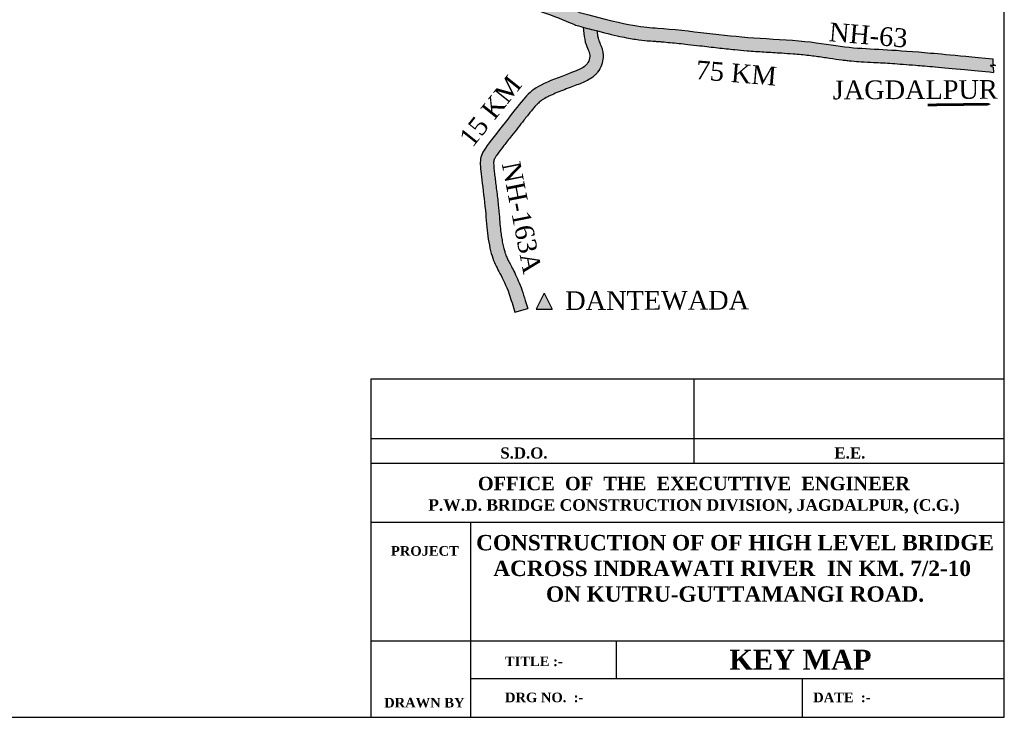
# Model space of a CAD drawing. Header units: metres. Extents: x 2171 to 3332, y 1383 to 2157.
# Tile 48 of 81: x 2964 to 3332, y 1383 to 1644. Entities that reach past the tile are written whole.
import ezdxf

# ---------------------------------------------------------------- set-up
doc = ezdxf.new("R2010")
doc.units = ezdxf.units.M
doc.header["$MEASUREMENT"] = 0
doc.layers.add('GROUND_LVL', color=114, linetype='Continuous')
doc.layers.add('TEX', color=6, linetype='Continuous')
doc.styles.get("Standard").update_dxf_attribs({"font": 'times.ttf'})

msp = doc.modelspace()

# ---------------------------------------------------------------- hatches: boundary and pattern name
h = msp.add_hatch(color=2)
h.dxf.hatch_style = 1
edge = h.paths.add_edge_path()
edge.add_spline(control_points=[(2429.68, 1382.69), (2429.76, 1383.61), (2429.83, 1384.63), (2429.88, 1387.23), (2429.82, 1388.88), (2429.39, 1391.37), (2429.22, 1392.14), (2428.87, 1393.31), (2428.74, 1393.7), (2428.44, 1394.48), (2428.28, 1394.86), (2427.56, 1396.41), (2426.92, 1397.47), (2425.43, 1399.63), (2424.56, 1400.68), (2423.08, 1402.36), (2422.46, 1403.03), (2421.3, 1404.28), (2420.77, 1404.85), (2419.62, 1406.1), (2419.02, 1406.78), (2417.69, 1408.25), (2416.96, 1409.06), (2415.82, 1410.31), (2415.42, 1410.74), (2414.61, 1411.61), (2414.19, 1412.06), (2412.9, 1413.41), (2412, 1414.33), (2410.02, 1416.4), (2408.92, 1417.56), (2407.21, 1419.43), (2406.63, 1420.07), (2405.45, 1421.41), (2404.85, 1422.11), (2403.49, 1423.72), (2402.74, 1424.65), (2401.32, 1426.49), (2400.67, 1427.39), (2399.52, 1429.1), (2399.03, 1429.89), (2398.5, 1430.91), (2398.35, 1431.21), (2398.13, 1431.73), (2398.05, 1431.94), (2397.92, 1432.39), (2397.89, 1432.57), (2397.86, 1432.92), (2397.86, 1433.08), (2397.91, 1433.55), (2397.97, 1433.84), (2398.18, 1434.63), (2398.33, 1435.11), (2398.68, 1436.11), (2398.85, 1436.6), (2399.25, 1437.69), (2399.46, 1438.29), (2400.02, 1439.84), (2400.38, 1440.84), (2401.48, 1443.99), (2402.28, 1446.33), (2403.56, 1450.13), (2404, 1451.45), (2404.89, 1454.16), (2405.35, 1455.56), (2406.51, 1459.16), (2407.21, 1461.38), (2409.11, 1467.16), (2410.33, 1470.71), (2412.08, 1475.13), (2412.57, 1476.29), (2413.55, 1478.47), (2414.05, 1479.51), (2415.2, 1481.76), (2415.86, 1482.95), (2417.48, 1485.73), (2418.45, 1487.26), (2419.92, 1489.51), (2420.41, 1490.25), (2421.38, 1491.73), (2421.87, 1492.47), (2422.95, 1494.14), (2423.53, 1495.06), (2425.21, 1497.77), (2426.23, 1499.53), (2427.57, 1502.12), (2428, 1502.99), (2428.56, 1504.29), (2428.74, 1504.73), (2429.06, 1505.59), (2429.21, 1506.02), (2429.66, 1507.46), (2429.87, 1508.43), (2430.15, 1510.25), (2430.22, 1511.1), (2430.27, 1512.65), (2430.27, 1513.35), (2430.26, 1514.65), (2430.26, 1515.24), (2430.3, 1516.33), (2430.33, 1516.82), (2430.46, 1517.89), (2430.57, 1518.47), (2430.91, 1519.71), (2431.14, 1520.36), (2431.8, 1521.78), (2432.24, 1522.54), (2433.11, 1523.81), (2433.44, 1524.25), (2434.67, 1525.77), (2435.77, 1526.95), (2438.27, 1529.47), (2439.68, 1530.81), (2442.3, 1533.25), (2443.47, 1534.33), (2445.85, 1536.54), (2447.06, 1537.67), (2449.43, 1539.95), (2450.59, 1541.09), (2452.94, 1543.46), (2454.12, 1544.68), (2456.89, 1547.58), (2458.45, 1549.27), (2461.53, 1552.64), (2463.06, 1554.33), (2467.4, 1559.17), (2470.23, 1562.35), (2474.33, 1567.07), (2475.67, 1568.64), (2478.3, 1571.74), (2479.57, 1573.27), (2482.19, 1576.49), (2483.53, 1578.17), (2486.2, 1581.59), (2487.52, 1583.34), (2489.49, 1586.01), (2490.15, 1586.9), (2491.45, 1588.71), (2492.11, 1589.63), (2493.7, 1591.9), (2494.63, 1593.23), (2497.04, 1596.62), (2498.5, 1598.62), (2500.62, 1601.24), (2501.29, 1602.03), (2502.28, 1603.11), (2502.61, 1603.46), (2503.26, 1604.12), (2503.58, 1604.43), (2504.33, 1605.12), (2504.76, 1605.49), (2505.85, 1606.38), (2506.52, 1606.87), (2508.55, 1608.25), (2509.96, 1609.05), (2512.15, 1610.17), (2512.9, 1610.52), (2514.41, 1611.23), (2515.18, 1611.59), (2517.07, 1612.46), (2518.16, 1612.97), (2520.84, 1614.22), (2522.41, 1614.96), (2525.5, 1616.43), (2527.03, 1617.16), (2530.07, 1618.62), (2531.64, 1619.38), (2534.72, 1621.02), (2536.24, 1621.9), (2538.29, 1623.37), (2538.9, 1623.83), (2539.77, 1624.59), (2540.05, 1624.85), (2540.61, 1625.4), (2540.88, 1625.68), (2541.91, 1626.82), (2542.56, 1627.71), (2543.67, 1629.48), (2544.13, 1630.37), (2544.96, 1632.1), (2545.32, 1632.95), (2545.84, 1634.19), (2546.01, 1634.6), (2546.35, 1635.42), (2546.52, 1635.83), (2546.94, 1636.81), (2547.21, 1637.4), (2547.77, 1638.65), (2548.08, 1639.31), (2548.8, 1640.83), (2549.21, 1641.68), (2550.02, 1643.32), (2550.41, 1644.11), (2550.95, 1645.16), (2551.12, 1645.49), (2551.44, 1646.11), (2551.58, 1646.38), (2551.9, 1646.97), (2552.06, 1647.24), (2552.31, 1647.64), (2552.41, 1647.77), (2552.56, 1647.96), (2552.62, 1648.02), (2552.81, 1648.2), (2552.95, 1648.31), (2553.32, 1648.57), (2553.53, 1648.7), (2554.07, 1649.02), (2554.4, 1649.21), (2555.47, 1649.79), (2556.32, 1650.22), (2558.14, 1651.13), (2559.11, 1651.6), (2561.03, 1652.56), (2561.98, 1653.04), (2563.45, 1653.83), (2563.99, 1654.14), (2565.31, 1654.93), (2566.06, 1655.42), (2567.5, 1656.5), (2568.18, 1657.08), (2569.5, 1658.32), (2570.13, 1658.99), (2571.63, 1660.69), (2572.5, 1661.78), (2574.27, 1664.05), (2575.17, 1665.25), (2576.63, 1667.15), (2577.17, 1667.86), (2578.26, 1669.25), (2578.79, 1669.92), (2580.08, 1671.47), (2580.83, 1672.33), (2582.16, 1673.73), (2582.75, 1674.3), (2583.94, 1675.34), (2584.54, 1675.81), (2585.9, 1676.76), (2586.73, 1677.26), (2588.34, 1678.12), (2589.1, 1678.48), (2590.63, 1679.19), (2591.41, 1679.53), (2592.6, 1680.05), (2593.01, 1680.22), (2593.82, 1680.57), (2594.23, 1680.75), (2595.23, 1681.19), (2595.83, 1681.45), (2597.48, 1682.24), (2598.56, 1682.82), (2600.35, 1683.99), (2601.04, 1684.5), (2602.39, 1685.67), (2603.05, 1686.33), (2603.97, 1687.42), (2604.27, 1687.81), (2604.84, 1688.61), (2605.11, 1689.04), (2605.59, 1689.85), (2605.8, 1690.23), (2606.27, 1691.16), (2606.53, 1691.72), (2607.32, 1693.58), (2607.8, 1694.89), (2608.73, 1697.51), (2609.18, 1698.81), (2610.11, 1701.19), (2610.58, 1702.27), (2611.38, 1703.87), (2611.67, 1704.41), (2612.35, 1705.56), (2612.75, 1706.18), (2614.4, 1708.51), (2615.86, 1710.13), (2618.4, 1712.27), (2619.34, 1712.95), (2620.82, 1713.86), (2621.32, 1714.14), (2622.36, 1714.67), (2622.89, 1714.91), (2625.3, 1715.89), (2627.4, 1716.44), (2631.76, 1717.06), (2634.02, 1717.13), (2637.61, 1716.9), (2638.99, 1716.73), (2640.93, 1716.34), (2641.57, 1716.19), (2643.99, 1715.55), (2645.73, 1714.92), (2649.25, 1713.51), (2651.04, 1712.72), (2654.05, 1711.47), (2655.21, 1711), (2657.64, 1710.14), (2658.86, 1709.75), (2661.34, 1709.05), (2662.6, 1708.74), (2665.42, 1708.12), (2666.99, 1707.83), (2670.02, 1707.32), (2671.48, 1707.11), (2674.45, 1706.7), (2675.96, 1706.5), (2680.01, 1705.99), (2682.57, 1705.65), (2687.02, 1704.95), (2688.92, 1704.61), (2691.68, 1704), (2692.59, 1703.79), (2694.36, 1703.32), (2695.22, 1703.07), (2697.43, 1702.36), (2698.76, 1701.87), (2702.59, 1700.33), (2705.11, 1699.14), (2709.13, 1697.09), (2710.51, 1696.36), (2713.38, 1694.83), (2714.87, 1694.02), (2719.84, 1691.33), (2723.46, 1689.37), (2728.7, 1686.79), (2730.32, 1686.02), (2733.54, 1684.61), (2735.14, 1683.97), (2738.02, 1682.93), (2739.32, 1682.51), (2743.49, 1681.34), (2746.26, 1680.8), (2750.58, 1680.28), (2752.14, 1680.15), (2755.27, 1679.99), (2756.84, 1679.95), (2760.56, 1679.92), (2762.71, 1679.95), (2766.75, 1679.99), (2768.64, 1680.01), (2771.49, 1680), (2772.44, 1679.98), (2774.34, 1679.94), (2775.29, 1679.9), (2777.38, 1679.79), (2778.54, 1679.72), (2781.78, 1679.45), (2783.89, 1679.24), (2788.39, 1678.72), (2790.78, 1678.41), (2794.55, 1677.92), (2795.83, 1677.75), (2798.47, 1677.42), (2799.82, 1677.24), (2804.28, 1676.69), (2807.47, 1676.3), (2815.6, 1675.32), (2820.49, 1674.73), (2828.65, 1673.66), (2831.98, 1673.17), (2834.8, 1672.7)], knot_values=[18.553409, 18.553409, 18.553409, 18.553409, 18.825504, 18.825504, 19.205998, 19.205998, 19.371862, 19.371862, 19.454794, 19.454794, 19.537726, 19.537726, 19.801328, 19.801328, 20.117699, 20.117699, 20.353155, 20.353155, 20.588611, 20.588611, 20.869275, 20.869275, 21.198601, 21.198601, 21.363265, 21.363265, 21.527928, 21.527928, 21.856358, 21.856358, 22.228606, 22.228606, 22.41473, 22.41473, 22.600854, 22.600854, 22.83869, 22.83869, 23.076526, 23.076526, 23.314362, 23.314362, 23.433292, 23.433292, 23.552221, 23.552221, 23.729754, 23.729754, 23.907286, 23.907286, 24.084819, 24.084819, 24.262351, 24.262351, 24.39744, 24.39744, 24.532529, 24.532529, 24.729846, 24.729846, 25.113484, 25.113484, 25.305303, 25.305303, 25.497122, 25.497122, 25.789137, 25.789137, 26.264088, 26.264088, 26.44301, 26.44301, 26.621933, 26.621933, 26.847633, 26.847633, 27.166719, 27.166719, 27.326262, 27.326262, 27.485805, 27.485805, 27.685874, 27.685874, 28.079322, 28.079322, 28.28479, 28.28479, 28.387524, 28.387524, 28.490258, 28.490258, 28.73152, 28.73152, 28.972782, 28.972782, 29.214043, 29.214043, 29.455305, 29.455305, 29.658934, 29.658934, 29.902841, 29.902841, 30.146748, 30.146748, 30.390655, 30.390655, 30.513154, 30.513154, 30.786492, 30.786492, 31.059829, 31.059829, 31.266196, 31.266196, 31.472563, 31.472563, 31.677384, 31.677384, 31.894995, 31.894995, 32.191595, 32.191595, 32.488195, 32.488195, 33.038132, 33.038132, 33.313101, 33.313101, 33.588069, 33.588069, 33.895183, 33.895183, 34.212736, 34.212736, 34.371512, 34.371512, 34.530289, 34.530289, 34.761918, 34.761918, 35.131015, 35.131015, 35.304076, 35.304076, 35.390606, 35.390606, 35.477137, 35.477137, 35.592402, 35.592402, 35.766971, 35.766971, 36.117808, 36.117808, 36.293226, 36.293226, 36.468645, 36.468645, 36.720087, 36.720087, 37.092521, 37.092521, 37.464955, 37.464955, 37.837389, 37.837389, 38.209822, 38.209822, 38.369982, 38.369982, 38.450062, 38.450062, 38.530141, 38.530141, 38.771279, 38.771279, 39.012416, 39.012416, 39.253554, 39.253554, 39.374123, 39.374123, 39.494691, 39.494691, 39.660568, 39.660568, 39.84362, 39.84362, 40.083734, 40.083734, 40.329975, 40.329975, 40.453096, 40.453096, 40.576216, 40.576216, 40.761113, 40.761113, 40.946011, 40.946011, 41.130908, 41.130908, 41.315805, 41.315805, 41.461185, 41.461185, 41.606566, 41.606566, 41.887628, 41.887628, 42.16869, 42.16869, 42.449753, 42.449753, 42.630262, 42.630262, 42.898318, 42.898318, 43.166373, 43.166373, 43.434429, 43.434429, 43.801481, 43.801481, 44.168534, 44.168534, 44.3926, 44.3926, 44.616666, 44.616666, 44.943528, 44.943528, 45.203059, 45.203059, 45.462589, 45.462589, 45.778476, 45.778476, 46.029002, 46.029002, 46.266056, 46.266056, 46.384583, 46.384583, 46.50311, 46.50311, 46.664986, 46.664986, 46.940616, 46.940616, 47.115401, 47.115401, 47.290186, 47.290186, 47.377579, 47.377579, 47.464971, 47.464971, 47.540877, 47.540877, 47.650078, 47.650078, 47.908332, 47.908332, 48.166585, 48.166585, 48.393138, 48.393138, 48.514288, 48.514288, 48.654373, 48.654373, 49.056946, 49.056946, 49.271503, 49.271503, 49.378782, 49.378782, 49.486061, 49.486061, 49.853092, 49.853092, 50.220124, 50.220124, 50.457874, 50.457874, 50.576749, 50.576749, 50.912214, 50.912214, 51.247679, 51.247679, 51.451135, 51.451135, 51.65459, 51.65459, 51.863189, 51.863189, 52.118816, 52.118816, 52.350507, 52.350507, 52.582199, 52.582199, 52.964006, 52.964006, 53.255506, 53.255506, 53.401255, 53.401255, 53.547005, 53.547005, 53.776985, 53.776985, 54.203092, 54.203092, 54.416145, 54.416145, 54.629198, 54.629198, 55.104521, 55.104521, 55.319996, 55.319996, 55.53547, 55.53547, 55.720543, 55.720543, 56.136425, 56.136425, 56.373399, 56.373399, 56.610373, 56.610373, 56.927468, 56.927468, 57.203429, 57.203429, 57.341409, 57.341409, 57.47939, 57.47939, 57.645241, 57.645241, 57.934372, 57.934372, 58.237664, 58.237664, 58.389309, 58.389309, 58.540955, 58.540955, 58.880472, 58.880472, 59.413361, 59.413361, 59.903484, 59.903484, 59.903484, 59.903484], degree=3, periodic=0)
edge.add_line((2834.8, 1672.7), (2837.54, 1676.15))
edge.add_line((2837.54, 1676.15), (2837.78, 1677.26))
edge.add_spline(control_points=[(2837.78, 1677.26), (2834.69, 1677.81), (2824.43, 1679.38), (2798.22, 1682.35), (2775.74, 1685.63), (2754.87, 1684.36), (2737.95, 1686.89), (2714.08, 1700.32), (2696.54, 1709.16), (2674.88, 1711.53), (2657.97, 1714.22), (2642.47, 1723.06), (2619.55, 1721.8), (2605.33, 1706.95), (2602.11, 1689.84), (2592.31, 1685.26), (2581.72, 1680.99), (2574.29, 1672.62), (2566.7, 1662.04), (2561.8, 1658.25), (2549.47, 1652.72), (2547.57, 1649.72), (2541.41, 1637.24), (2538.4, 1628.23), (2526.33, 1622.34), (2514, 1616.49), (2499.93, 1610.18), (2487.75, 1591.7), (2475.71, 1576.1), (2460.78, 1559.18), (2450.96, 1548.44), (2445.84, 1543.44)], knot_values=[18.425311, 18.425311, 18.425311, 18.425311, 19, 20, 21, 22, 23, 24, 25, 26, 27, 28, 29, 30, 31, 32, 33, 34, 35, 36, 37, 38, 39, 40, 41, 42, 43, 44, 45, 46, 46.921401, 46.921401, 46.921401, 46.921401], degree=3, periodic=0)
edge.add_spline(control_points=[(2445.84, 1543.44), (2445.4, 1543.01), (2444.44, 1542.09), (2443.47, 1541.16), (2442.93, 1540.66)], knot_values=[46.921401, 46.921401, 46.921401, 46.921401, 47, 47.093076, 47.093076, 47.093076, 47.093076], degree=3, periodic=0)
edge.add_spline(control_points=[(2442.93, 1540.66), (2437.76, 1535.8), (2426.5, 1526), (2424.81, 1515.29), (2425.92, 1508.65), (2418.31, 1495.79), (2408.2, 1481.41), (2400.6, 1456.73), (2393.96, 1437.46), (2391.27, 1430.99), (2402.18, 1417.09), (2411.21, 1408.13), (2417.05, 1401.34), (2425.29, 1392.96), (2424.93, 1385.61), (2424.66, 1382.69)], knot_values=[47.093076, 47.093076, 47.093076, 47.093076, 48, 49, 50, 51, 52, 53, 54, 55, 56, 57, 58, 59, 59.949498, 59.949498, 59.949498, 59.949498], degree=3, periodic=0)
edge.add_line((2424.66, 1382.69), (2429.68, 1382.69))
edge = h.paths.add_edge_path()
edge.add_spline(control_points=[(3173.4, 1646.29), (3143.08, 1659.17), (3077.24, 1670), (3040.24, 1672.37), (2966.39, 1691.84), (2960.73, 1691.21), (2958.69, 1685.88), (2954.6, 1686.5), (2953.34, 1694.04), (2944.86, 1693.73), (2926.4, 1690.6), (2909.11, 1686.68), (2887.74, 1681.81), (2885.39, 1672.54), (2881.62, 1662.81), (2881.62, 1658.1), (2875.64, 1656.22), (2864.64, 1661.71), (2851.45, 1673.33), (2847.19, 1675.22), (2842.9, 1676.23), (2842.53, 1676.31)], knot_values=[0, 0, 0, 0, 1, 2, 3, 4, 5, 6, 7, 8, 9, 10, 11, 12, 13, 14, 15, 16, 17, 18, 18.090204, 18.090204, 18.090204, 18.090204], degree=3, periodic=0)
edge.add_line((2842.53, 1676.31), (2842.28, 1675.14))
edge.add_line((2842.28, 1675.14), (2843.37, 1670.96))
edge.add_spline(control_points=[(2843.37, 1670.96), (2843.37, 1670.96), (2843.37, 1670.96), (2844.11, 1670.76), (2844.71, 1670.57), (2845.78, 1670.17), (2846.25, 1669.96), (2847.22, 1669.46), (2847.72, 1669.17), (2848.62, 1668.57), (2848.95, 1668.34), (2849.69, 1667.8), (2850.08, 1667.51), (2851.36, 1666.52), (2852.32, 1665.74), (2854.66, 1663.85), (2856.08, 1662.7), (2858.29, 1660.96), (2859.05, 1660.37), (2860.59, 1659.22), (2861.37, 1658.66), (2863.57, 1657.15), (2864.97, 1656.28), (2867.97, 1654.62), (2869.56, 1653.88), (2871.64, 1653.13), (2872.16, 1652.96), (2873.2, 1652.68), (2873.72, 1652.56), (2875.28, 1652.27), (2876.29, 1652.19), (2878.27, 1652.25), (2879.23, 1652.39), (2881.09, 1652.94), (2881.98, 1653.34), (2883.13, 1654.12), (2883.46, 1654.37), (2884.07, 1654.93), (2884.35, 1655.23), (2884.98, 1656), (2885.28, 1656.48), (2885.76, 1657.4), (2885.94, 1657.84), (2886.29, 1658.84), (2886.41, 1659.36), (2886.62, 1660.3), (2886.71, 1660.72), (2886.85, 1661.41), (2886.91, 1661.69), (2887.04, 1662.24), (2887.11, 1662.51), (2887.39, 1663.49), (2887.65, 1664.29), (2888.23, 1666.03), (2888.57, 1666.97), (2889.08, 1668.46), (2889.25, 1668.96), (2889.51, 1669.73), (2889.6, 1669.99), (2889.77, 1670.51), (2889.86, 1670.77), (2890.15, 1671.67), (2890.33, 1672.25), (2890.68, 1673.27), (2890.84, 1673.7), (2891.19, 1674.45), (2891.36, 1674.77), (2891.74, 1675.33), (2891.95, 1675.59), (2892.41, 1676.03), (2892.63, 1676.22), (2893.18, 1676.61), (2893.5, 1676.81), (2894.24, 1677.21), (2894.63, 1677.39), (2896.08, 1678.02), (2897.33, 1678.48), (2900.12, 1679.34), (2901.65, 1679.76), (2904.46, 1680.47), (2905.71, 1680.76), (2908.22, 1681.34), (2909.49, 1681.63), (2911.8, 1682.16), (2912.86, 1682.4), (2916.99, 1683.33), (2919.93, 1683.98), (2924.32, 1684.91), (2925.78, 1685.21), (2928.72, 1685.79), (2930.2, 1686.07), (2933.38, 1686.66), (2935.08, 1686.96), (2938.41, 1687.51), (2940.03, 1687.77), (2942.26, 1688.09), (2942.97, 1688.19), (2944.31, 1688.36), (2944.93, 1688.43), (2946.39, 1688.59), (2947.16, 1688.65), (2948.39, 1688.68), (2948.85, 1688.66), (2949.12, 1688.62)], knot_values=[7.376426, 7.376426, 7.376426, 7.376426, 7.377242, 7.377242, 7.620113, 7.620113, 7.862984, 7.862984, 8.105855, 8.105855, 8.238421, 8.238421, 8.370987, 8.370987, 8.637357, 8.637357, 8.979912, 8.979912, 9.157133, 9.157133, 9.334354, 9.334354, 9.662992, 9.662992, 10.055447, 10.055447, 10.186242, 10.186242, 10.317037, 10.317037, 10.577849, 10.577849, 10.83866, 10.83866, 11.099472, 11.099472, 11.207488, 11.207488, 11.315505, 11.315505, 11.467333, 11.467333, 11.619162, 11.619162, 11.836198, 11.836198, 12.053235, 12.053235, 12.202041, 12.202041, 12.350848, 12.350848, 12.66292, 12.66292, 12.974993, 12.974993, 13.13103, 13.13103, 13.209048, 13.209048, 13.287066, 13.287066, 13.48037, 13.48037, 13.673673, 13.673673, 13.866977, 13.866977, 14.060281, 14.060281, 14.19476, 14.19476, 14.329239, 14.329239, 14.43885, 14.43885, 14.694476, 14.694476, 14.950103, 14.950103, 15.144237, 15.144237, 15.338371, 15.338371, 15.508329, 15.508329, 16.008933, 16.008933, 16.259235, 16.259235, 16.509537, 16.509537, 16.802821, 16.802821, 17.109249, 17.109249, 17.262463, 17.262463, 17.415677, 17.415677, 17.658141, 17.658141, 17.900604, 17.900604, 17.900604, 17.900604], degree=3, periodic=0)
edge.add_spline(control_points=[(2949.12, 1688.62), (2949.15, 1688.56), (2949.19, 1688.49), (2949.32, 1688.21), (2949.43, 1687.94), (2949.69, 1687.31), (2949.84, 1686.94), (2950.15, 1686.25), (2950.28, 1685.97), (2950.53, 1685.5), (2950.62, 1685.34), (2950.83, 1685.01), (2950.94, 1684.83), (2951.21, 1684.45), (2951.38, 1684.24), (2951.99, 1683.52), (2952.5, 1683.06), (2953.66, 1682.26), (2954.31, 1681.94), (2955.71, 1681.51), (2956.45, 1681.4), (2957.92, 1681.43), (2958.65, 1681.56), (2959.74, 1681.93), (2960.14, 1682.11), (2960.69, 1682.42), (2960.87, 1682.54), (2961.22, 1682.77), (2961.39, 1682.9), (2961.73, 1683.18), (2961.91, 1683.33), (2962.33, 1683.74), (2962.54, 1683.98), (2963.09, 1684.63), (2963.35, 1684.99), (2963.78, 1685.62), (2963.95, 1685.87), (2964.09, 1686.07)], knot_values=[4.400825, 4.400825, 4.400825, 4.400825, 4.465936, 4.465936, 4.643144, 4.643144, 4.820353, 4.820353, 4.9314, 4.9314, 4.986923, 4.986923, 5.042447, 5.042447, 5.113345, 5.113345, 5.289435, 5.289435, 5.465525, 5.465525, 5.641616, 5.641616, 5.817706, 5.817706, 5.924788, 5.924788, 5.978329, 5.978329, 6.03187, 6.03187, 6.097682, 6.097682, 6.207903, 6.207903, 6.411172, 6.411172, 6.614441, 6.614441, 6.614441, 6.614441], degree=3, periodic=0)
edge.add_spline(control_points=[(2964.09, 1686.07), (2964.37, 1686.06), (2964.73, 1686.02), (2965.93, 1685.87), (2966.9, 1685.72), (2969.37, 1685.25), (2970.89, 1684.93), (2973.62, 1684.32), (2974.61, 1684.1), (2976.75, 1683.59), (2977.91, 1683.32), (2981, 1682.57), (2983.03, 1682.07), (2987.82, 1680.88), (2990.65, 1680.18), (3001.97, 1677.37), (3011.38, 1675.06), (3025.03, 1671.98), (3029.57, 1671.01), (3035.92, 1669.77), (3037.96, 1669.4), (3045.25, 1668.12), (3050.18, 1667.4), (3060.14, 1666.08), (3065.17, 1665.49), (3075.36, 1664.24), (3080.37, 1663.62), (3088.44, 1662.52), (3090.98, 1662.16), (3096.61, 1661.34), (3099.72, 1660.86), (3113.16, 1658.64), (3124.46, 1656.45), (3143.9, 1651.45), (3151.86, 1649.08), (3163.67, 1644.85), (3167.59, 1643.33), (3171.45, 1641.69)], knot_values=[0, 0, 0, 0, 0.105505, 0.105505, 0.273775, 0.273775, 0.444509, 0.444509, 0.529876, 0.529876, 0.615243, 0.615243, 0.743453, 0.743453, 0.898803, 0.898803, 1.338349, 1.338349, 1.565815, 1.565815, 1.679548, 1.679548, 1.983473, 1.983473, 2.287398, 2.287398, 2.541431, 2.541431, 2.650152, 2.650152, 2.773073, 2.773073, 3.162015, 3.162015, 3.423221, 3.423221, 3.553825, 3.553825, 3.553825, 3.553825], degree=3, periodic=0)
edge.add_spline(control_points=[(3171.75, 1641.56), (3171.86, 1641.53), (3171.96, 1641.5), (3172.07, 1641.48)], knot_values=[-0.005301, -0.005301, -0.005301, -0.005301, 0, 0, 0, 0], degree=3, periodic=0)
edge.add_spline(control_points=[(3172.07, 1641.48), (3172.99, 1641.22), (3173.87, 1640.98), (3174.73, 1640.74)], knot_values=[0, 0, 0, 0, 0.046159, 0.046159, 0.046159, 0.046159], degree=3, periodic=0)
edge.add_spline(control_points=[(3174.73, 1640.74), (3176.11, 1640.37), (3177.42, 1640.02), (3179.08, 1639.58), (3179.49, 1639.48), (3179.9, 1639.37)], knot_values=[0.046159, 0.046159, 0.046159, 0.046159, 0.121042, 0.121042, 0.147111, 0.147111, 0.147111, 0.147111], degree=3, periodic=0)
edge.add_spline(control_points=[(3179.9, 1639.37), (3183.3, 1638.49), (3186.1, 1637.83), (3190.8, 1636.82), (3192.72, 1636.47), (3196.06, 1635.96), (3197.48, 1635.81), (3199.7, 1635.61), (3200.57, 1635.55), (3201.89, 1635.46), (3202.35, 1635.43), (3203.29, 1635.36), (3203.78, 1635.32), (3205.27, 1635.2), (3206.3, 1635.1), (3209.47, 1634.8), (3211.69, 1634.56), (3215.43, 1634.15), (3216.94, 1633.98), (3219.57, 1633.68), (3220.7, 1633.54), (3222.91, 1633.29), (3224, 1633.16), (3227.22, 1632.8), (3229.34, 1632.57), (3232.98, 1632.21), (3234.49, 1632.07), (3237.07, 1631.86), (3238.12, 1631.78), (3240.25, 1631.64), (3241.33, 1631.57), (3244.61, 1631.36), (3246.82, 1631.24), (3250.44, 1631.01), (3251.88, 1630.91), (3254.3, 1630.73), (3255.3, 1630.64), (3257.26, 1630.46), (3258.21, 1630.36), (3260.07, 1630.14), (3260.97, 1630.03), (3263.6, 1629.67), (3265.28, 1629.41), (3268.45, 1628.93), (3269.95, 1628.71), (3272.08, 1628.44), (3272.7, 1628.37), (3273.93, 1628.23), (3274.53, 1628.17), (3276.34, 1628.01), (3277.52, 1627.92), (3280.25, 1627.75), (3281.79, 1627.67), (3285.61, 1627.47), (3287.86, 1627.35), (3292.9, 1627.02), (3295.7, 1626.81), (3300.15, 1626.45), (3301.25, 1626.36), (3303.64, 1626.16), (3304.94, 1626.05), (3309.31, 1625.66), (3312.86, 1625.33), (3320.52, 1624.59), (3324.04, 1624.25), (3328.15, 1623.85)], knot_values=[0.147111, 0.147111, 0.147111, 0.147111, 0.363125, 0.363125, 0.574889, 0.574889, 0.786653, 0.786653, 0.944725, 0.944725, 1.032796, 1.032796, 1.120867, 1.120867, 1.297009, 1.297009, 1.649292, 1.649292, 1.888166, 1.888166, 2.073063, 2.073063, 2.257961, 2.257961, 2.627755, 2.627755, 2.882474, 2.882474, 3.050466, 3.050466, 3.218458, 3.218458, 3.554442, 3.554442, 3.780772, 3.780772, 3.948739, 3.948739, 4.12139, 4.12139, 4.294042, 4.294042, 4.639344, 4.639344, 4.96429, 4.96429, 5.098676, 5.098676, 5.233062, 5.233062, 5.501834, 5.501834, 5.864663, 5.864663, 6.413373, 6.413373, 6.962083, 6.962083, 7.131224, 7.131224, 7.300365, 7.300365, 7.638648, 7.638648, 7.86167, 7.86167, 7.86167, 7.86167], degree=3, periodic=0)
edge.add_line((3328.15, 1623.85), (3328.06, 1625.84))
edge.add_line((3328.06, 1625.84), (3326.92, 1626.36))
edge.add_line((3326.92, 1626.36), (3328.88, 1626.36))
edge.add_line((3328.88, 1626.36), (3327.95, 1626.89))
edge.add_line((3327.95, 1626.89), (3327.95, 1628.89))
edge.add_spline(control_points=[(3327.95, 1628.89), (3312.55, 1630.41), (3297.51, 1631.75), (3285.16, 1632.55), (3272.84, 1633.05), (3258.82, 1635.75), (3237.72, 1636.6), (3221.85, 1638.45), (3202.01, 1640.73), (3194.06, 1640.81), (3179.41, 1644.66)], knot_values=[0.110862, 0.110862, 0.110862, 0.110862, 0.960088, 1.960088, 2.960088, 3.960088, 4.960088, 5.960088, 6.960088, 7.849226, 7.849226, 7.849226, 7.849226], degree=3, periodic=0)
edge.add_spline(control_points=[(3179.41, 1644.66), (3177.84, 1645.08), (3176.14, 1645.54), (3174.3, 1646.05)], knot_values=[0.015242, 0.015242, 0.015242, 0.015242, 0.110862, 0.110862, 0.110862, 0.110862], degree=3, periodic=0)
edge.add_spline(control_points=[(3174.3, 1646.05), (3174, 1646.13), (3173.71, 1646.21), (3173.4, 1646.29)], knot_values=[0, 0, 0, 0, 0.015242, 0.015242, 0.015242, 0.015242], degree=3, periodic=0)
h = msp.add_hatch(color=2)
h.dxf.hatch_style = 1
edge = h.paths.add_edge_path()
edge.add_spline(control_points=[(3174.73, 1640.74), (3174.89, 1639.05), (3175.55, 1633.65), (3177.8, 1631.14), (3176.65, 1626.03), (3170.38, 1623.73), (3157.69, 1618.95), (3153.24, 1615), (3147.12, 1606.99), (3137.56, 1595.13), (3135.91, 1591.34), (3136.74, 1584.59), (3138.39, 1571.74), (3138.88, 1562.52), (3140.86, 1553.62), (3143.51, 1549.09), (3146.65, 1542.81), (3148.52, 1536.55), (3149.24, 1534.18)], knot_values=[32.590951, 32.590951, 32.590951, 32.590951, 33, 34, 35, 36, 37, 38, 39, 40, 41, 42, 43, 44, 45, 46, 47, 47.600724, 47.600724, 47.600724, 47.600724], degree=3, periodic=0)
edge.add_line((3149.24, 1534.18), (3154.03, 1535.61))
edge.add_spline(control_points=[(3154.03, 1535.61), (3153.73, 1536.6), (3153.43, 1537.59), (3152.71, 1539.91), (3152.3, 1541.22), (3151.42, 1543.73), (3150.97, 1544.87), (3150.07, 1546.99), (3149.62, 1547.96), (3148.76, 1549.72), (3148.34, 1550.5), (3147.59, 1551.91), (3147.26, 1552.52), (3146.67, 1553.65), (3146.42, 1554.16), (3145.96, 1555.23), (3145.75, 1555.79), (3145.38, 1556.95), (3145.23, 1557.48), (3144.93, 1558.66), (3144.78, 1559.31), (3144.49, 1560.72), (3144.35, 1561.48), (3144.1, 1563.03), (3144, 1563.81), (3143.79, 1565.67), (3143.69, 1566.77), (3143.49, 1569.17), (3143.39, 1570.47), (3143.19, 1572.61), (3143.12, 1573.36), (3142.84, 1576.01), (3142.61, 1577.96), (3142.15, 1581.69), (3141.93, 1583.46), (3141.64, 1585.78), (3141.55, 1586.53), (3141.36, 1588.27), (3141.3, 1589.12), (3141.29, 1590.03), (3141.29, 1590.27), (3141.33, 1590.66), (3141.34, 1590.77), (3141.38, 1590.95), (3141.4, 1591.03), (3141.5, 1591.27), (3141.57, 1591.43), (3141.84, 1591.92), (3142.03, 1592.23), (3142.55, 1593.01), (3142.88, 1593.48), (3143.81, 1594.75), (3144.44, 1595.58), (3146.01, 1597.61), (3146.98, 1598.84), (3148.78, 1601.11), (3149.6, 1602.15), (3151.16, 1604.12), (3151.89, 1605.05), (3153.52, 1607.13), (3154.37, 1608.21), (3155.52, 1609.62), (3155.89, 1610.06), (3156.57, 1610.86), (3156.89, 1611.22), (3157.48, 1611.86), (3157.75, 1612.13), (3158.47, 1612.81), (3158.91, 1613.17), (3160.01, 1613.91), (3160.67, 1614.31), (3162.06, 1614.99), (3162.6, 1615.24), (3163.93, 1615.84), (3164.76, 1616.19), (3166.55, 1616.91), (3167.51, 1617.29), (3169.4, 1618.01), (3170.32, 1618.35), (3172.02, 1618.99), (3172.82, 1619.29), (3174.35, 1619.89), (3175.08, 1620.2), (3176.53, 1620.91), (3177.26, 1621.31), (3178.23, 1622.01), (3178.49, 1622.2), (3178.99, 1622.63), (3179.24, 1622.86), (3179.72, 1623.37), (3179.95, 1623.64), (3180.82, 1624.76), (3181.31, 1625.67), (3181.98, 1627.54), (3182.16, 1628.49), (3182.24, 1629.86), (3182.23, 1630.28), (3182.18, 1630.91), (3182.16, 1631.12), (3182.09, 1631.54), (3182.05, 1631.76), (3181.95, 1632.23), (3181.88, 1632.49), (3181.7, 1633.09), (3181.57, 1633.42), (3181.35, 1633.98), (3181.24, 1634.22), (3181.01, 1634.75), (3180.9, 1635.02), (3180.68, 1635.57), (3180.58, 1635.86), (3180.43, 1636.38), (3180.38, 1636.57), (3180.28, 1637), (3180.23, 1637.23), (3180.13, 1637.78), (3180.08, 1638.11), (3179.98, 1638.75), (3179.94, 1639.05), (3179.9, 1639.37)], knot_values=[32.756327, 32.756327, 32.756327, 32.756327, 33.008286, 33.008286, 33.350674, 33.350674, 33.693062, 33.693062, 34.044203, 34.044203, 34.395345, 34.395345, 34.746487, 34.746487, 35.097629, 35.097629, 35.448771, 35.448771, 35.69277, 35.69277, 35.955071, 35.955071, 36.239287, 36.239287, 36.523502, 36.523502, 36.892537, 36.892537, 37.275315, 37.275315, 37.472265, 37.472265, 37.955191, 37.955191, 38.438117, 38.438117, 38.711477, 38.711477, 39.150096, 39.150096, 39.362134, 39.362134, 39.574171, 39.574171, 39.786209, 39.786209, 39.998246, 39.998246, 40.210283, 40.210283, 40.422321, 40.422321, 40.701097, 40.701097, 41.05352, 41.05352, 41.348263, 41.348263, 41.643005, 41.643005, 42.054537, 42.054537, 42.260304, 42.260304, 42.46607, 42.46607, 42.671836, 42.671836, 43.032849, 43.032849, 43.393862, 43.393862, 43.581406, 43.581406, 43.827977, 43.827977, 44.099486, 44.099486, 44.370996, 44.370996, 44.642506, 44.642506, 44.914015, 44.914015, 45.185525, 45.185525, 45.282219, 45.282219, 45.378913, 45.378913, 45.481582, 45.481582, 45.791733, 45.791733, 46.101883, 46.101883, 46.240409, 46.240409, 46.309673, 46.309673, 46.378936, 46.378936, 46.469623, 46.469623, 46.613258, 46.613258, 46.756893, 46.756893, 46.970413, 46.970413, 47.183934, 47.183934, 47.290694, 47.290694, 47.397454, 47.397454, 47.511833, 47.511833, 47.60345, 47.60345, 47.60345, 47.60345], degree=3, periodic=0)
edge.add_spline(control_points=[(3179.9, 1639.37), (3179.49, 1639.48), (3179.08, 1639.58), (3177.42, 1640.02), (3176.11, 1640.37), (3174.73, 1640.74)], knot_values=[0.046159, 0.046159, 0.046159, 0.046159, 0.072229, 0.072229, 0.147111, 0.147111, 0.147111, 0.147111], degree=3, periodic=0)
h = msp.add_hatch(color=0)
h.dxf.hatch_style = 1
h.paths.add_polyline_path([(3163.19, 1535.27), (3160.19, 1541.27), (3157.19, 1535.27)])

# ---------------------------------------------------------------- linework, layer by layer
at = {"color": 0}
for p, q in [((3332.22, 1382.69), (3332.22, 2157.34)), ((3160.19, 1541.27), (3157.19, 1535.27)), ((3160.19, 1541.27), (3163.19, 1535.27)), ((3157.19, 1535.27), (3163.19, 1535.27)), ((2171.35, 1382.69), (3332.22, 1382.69))]:
    msp.add_line(p, q, dxfattribs=at)
at = {"color": 2}
for p, q in [((3327.95, 1628.89), (3327.95, 1626.89)), ((3328.88, 1626.36), (3326.92, 1626.36)), ((3326.92, 1626.36), (3328.06, 1625.84)), ((3327.95, 1626.89), (3328.88, 1626.36)), ((3328.06, 1625.84), (3328.15, 1623.85))]:
    msp.add_line(p, q, dxfattribs=at)
at = {"color": 3}
msp.add_line((3149.24, 1534.18), (3154.03, 1535.61), dxfattribs=at)
at = {"color": 0}
msp.add_lwpolyline([(3327.27, 1611.98, 0, 2, 0), (3324.77, 1611.93, 1, 1, 0), (3303.57, 1611.67, 1, 1, 0)], format="xyseb", dxfattribs=at)
at = {"color": 2}
for points, knots in [([(3173.4, 1646.29), (3143.08, 1659.17), (3077.24, 1670), (3040.24, 1672.37), (2966.39, 1691.84), (2960.73, 1691.21), (2958.69, 1685.88), (2954.6, 1686.5), (2953.34, 1694.04), (2944.86, 1693.73), (2926.4, 1690.6), (2909.11, 1686.68), (2887.74, 1681.81), (2885.39, 1672.54), (2881.62, 1662.81), (2881.62, 1658.1), (2875.64, 1656.22), (2864.64, 1661.71), (2851.45, 1673.33), (2845.34, 1676.04), (2828.76, 1678.89), (2798.22, 1682.35), (2775.74, 1685.63), (2754.87, 1684.36), (2737.95, 1686.89), (2714.08, 1700.32), (2696.54, 1709.16), (2674.88, 1711.53), (2657.97, 1714.22), (2642.47, 1723.06), (2619.55, 1721.8), (2605.33, 1706.95), (2602.11, 1689.84), (2592.31, 1685.26), (2581.72, 1680.99), (2574.29, 1672.62), (2566.7, 1662.04), (2561.8, 1658.25), (2549.47, 1652.72), (2547.57, 1649.72), (2541.41, 1637.24), (2538.4, 1628.23), (2526.33, 1622.34), (2514, 1616.49), (2499.93, 1610.18), (2487.75, 1591.7), (2475.71, 1576.1), (2460.38, 1558.72), (2445.05, 1541.98), (2426.55, 1526.34), (2424.81, 1515.29), (2425.92, 1508.65), (2418.31, 1495.79), (2408.2, 1481.41), (2400.6, 1456.73), (2393.96, 1437.46), (2391.27, 1430.99), (2402.18, 1417.09), (2411.21, 1408.13), (2417.05, 1401.34), (2425.29, 1392.96), (2424.93, 1385.61), (2424.66, 1382.69)], [0, 0, 0, 0, 1, 2, 3, 4, 5, 6, 7, 8, 9, 10, 11, 12, 13, 14, 15, 16, 17, 18, 19, 20, 21, 22, 23, 24, 25, 26, 27, 28, 29, 30, 31, 32, 33, 34, 35, 36, 37, 38, 39, 40, 41, 42, 43, 44, 45, 46, 47, 48, 49, 50, 51, 52, 53, 54, 55, 56, 57, 58, 59, 59.949498, 59.949498, 59.949498, 59.949498]), ([(3171.75, 1641.56), (3171.65, 1641.61), (3171.55, 1641.65), (3171.45, 1641.69), (3167.59, 1643.33), (3163.67, 1644.85), (3151.86, 1649.08), (3143.9, 1651.45), (3124.46, 1656.45), (3113.16, 1658.64), (3099.72, 1660.86), (3096.61, 1661.34), (3090.98, 1662.16), (3088.44, 1662.52), (3080.37, 1663.62), (3075.36, 1664.24), (3065.17, 1665.49), (3060.14, 1666.08), (3050.18, 1667.4), (3045.25, 1668.12), (3037.96, 1669.4), (3035.92, 1669.77), (3029.57, 1671.01), (3025.03, 1671.98), (3011.38, 1675.06), (3001.97, 1677.37), (2990.65, 1680.18), (2987.82, 1680.88), (2983.03, 1682.07), (2981, 1682.57), (2977.91, 1683.32), (2976.75, 1683.59), (2974.61, 1684.1), (2973.62, 1684.32), (2970.89, 1684.93), (2969.37, 1685.25), (2966.9, 1685.72), (2965.93, 1685.87), (2964.73, 1686.02), (2964.37, 1686.06), (2964.09, 1686.07)], [-0.003365, -0.003365, -0.003365, -0.003365, 0, 0, 0, 0.130603, 0.130603, 0.391809, 0.391809, 0.780751, 0.780751, 0.903673, 0.903673, 1.012393, 1.012393, 1.266426, 1.266426, 1.570352, 1.570352, 1.874277, 1.874277, 1.98801, 1.98801, 2.215475, 2.215475, 2.655022, 2.655022, 2.810372, 2.810372, 2.938582, 2.938582, 3.023949, 3.023949, 3.109316, 3.109316, 3.280049, 3.280049, 3.448319, 3.448319, 3.553825, 3.553825, 3.553825, 3.553825]), ([(3173.4, 1646.29), (3193.14, 1640.81), (3201.25, 1640.81), (3221.85, 1638.45), (3237.72, 1636.6), (3258.82, 1635.75), (3272.84, 1633.05), (3285.16, 1632.55), (3297.51, 1631.75), (3312.55, 1630.41), (3327.95, 1628.89)], [0, 0, 0, 0, 1, 2, 3, 4, 5, 6, 7, 7.849226, 7.849226, 7.849226, 7.849226]), ([(3174.73, 1640.74), (3174.89, 1639.05), (3175.55, 1633.65), (3177.8, 1631.14), (3176.65, 1626.03), (3170.38, 1623.73), (3157.69, 1618.95), (3153.24, 1615), (3147.12, 1606.99), (3137.56, 1595.13), (3135.91, 1591.34), (3136.74, 1584.59), (3138.39, 1571.74), (3138.88, 1562.52), (3140.86, 1553.62), (3143.51, 1549.09), (3146.65, 1542.81), (3148.52, 1536.55), (3149.24, 1534.18)], [32.590951, 32.590951, 32.590951, 32.590951, 33, 34, 35, 36, 37, 38, 39, 40, 41, 42, 43, 44, 45, 46, 47, 47.600724, 47.600724, 47.600724, 47.600724]), ([(3179.9, 1639.37), (3179.94, 1639.05), (3179.98, 1638.75), (3180.08, 1638.11), (3180.13, 1637.78), (3180.23, 1637.23), (3180.28, 1637), (3180.38, 1636.57), (3180.43, 1636.38), (3180.58, 1635.86), (3180.68, 1635.57), (3180.9, 1635.02), (3181.01, 1634.75), (3181.24, 1634.22), (3181.35, 1633.98), (3181.57, 1633.42), (3181.7, 1633.09), (3181.88, 1632.49), (3181.95, 1632.23), (3182.05, 1631.76), (3182.09, 1631.54), (3182.16, 1631.12), (3182.18, 1630.91), (3182.23, 1630.28), (3182.24, 1629.86), (3182.16, 1628.49), (3181.98, 1627.54), (3181.31, 1625.67), (3180.82, 1624.76), (3179.95, 1623.64), (3179.72, 1623.37), (3179.24, 1622.86), (3178.99, 1622.63), (3178.49, 1622.2), (3178.23, 1622.01), (3177.26, 1621.31), (3176.53, 1620.91), (3175.08, 1620.2), (3174.35, 1619.89), (3172.82, 1619.29), (3172.02, 1618.99), (3170.32, 1618.35), (3169.4, 1618.01), (3167.51, 1617.29), (3166.55, 1616.91), (3164.76, 1616.19), (3163.93, 1615.84), (3162.6, 1615.24), (3162.06, 1614.99), (3160.67, 1614.31), (3160.01, 1613.91), (3158.91, 1613.17), (3158.47, 1612.81), (3157.75, 1612.13), (3157.48, 1611.86), (3156.89, 1611.22), (3156.57, 1610.86), (3155.89, 1610.06), (3155.52, 1609.62), (3154.37, 1608.21), (3153.52, 1607.13), (3151.89, 1605.05), (3151.16, 1604.12), (3149.6, 1602.15), (3148.78, 1601.11), (3146.98, 1598.84), (3146.01, 1597.61), (3144.44, 1595.58), (3143.81, 1594.75), (3142.88, 1593.48), (3142.55, 1593.01), (3142.03, 1592.23), (3141.84, 1591.92), (3141.57, 1591.43), (3141.5, 1591.27), (3141.4, 1591.03), (3141.38, 1590.95), (3141.34, 1590.77), (3141.33, 1590.66), (3141.29, 1590.27), (3141.29, 1590.03), (3141.3, 1589.12), (3141.36, 1588.27), (3141.55, 1586.53), (3141.64, 1585.78), (3141.93, 1583.46), (3142.15, 1581.69), (3142.61, 1577.96), (3142.84, 1576.01), (3143.12, 1573.36), (3143.19, 1572.61), (3143.39, 1570.47), (3143.49, 1569.17), (3143.69, 1566.77), (3143.79, 1565.67), (3144, 1563.81), (3144.1, 1563.03), (3144.35, 1561.48), (3144.49, 1560.72), (3144.78, 1559.31), (3144.93, 1558.66), (3145.23, 1557.48), (3145.38, 1556.95), (3145.75, 1555.79), (3145.96, 1555.23), (3146.42, 1554.16), (3146.67, 1553.65), (3147.26, 1552.52), (3147.59, 1551.91), (3148.34, 1550.5), (3148.76, 1549.72), (3149.62, 1547.96), (3150.07, 1546.99), (3150.97, 1544.87), (3151.42, 1543.73), (3152.3, 1541.22), (3152.71, 1539.91), (3153.43, 1537.59), (3153.73, 1536.6), (3154.03, 1535.61)], [32.756327, 32.756327, 32.756327, 32.756327, 32.847945, 32.847945, 32.962323, 32.962323, 33.069083, 33.069083, 33.175843, 33.175843, 33.389364, 33.389364, 33.602884, 33.602884, 33.74652, 33.74652, 33.890155, 33.890155, 33.980842, 33.980842, 34.050105, 34.050105, 34.119368, 34.119368, 34.257894, 34.257894, 34.568045, 34.568045, 34.878195, 34.878195, 34.980864, 34.980864, 35.077558, 35.077558, 35.174252, 35.174252, 35.445762, 35.445762, 35.717272, 35.717272, 35.988781, 35.988781, 36.260291, 36.260291, 36.531801, 36.531801, 36.778371, 36.778371, 36.965915, 36.965915, 37.326928, 37.326928, 37.687941, 37.687941, 37.893708, 37.893708, 38.099474, 38.099474, 38.30524, 38.30524, 38.716773, 38.716773, 39.011515, 39.011515, 39.306257, 39.306257, 39.658681, 39.658681, 39.937457, 39.937457, 40.149494, 40.149494, 40.361532, 40.361532, 40.573569, 40.573569, 40.785606, 40.785606, 40.997644, 40.997644, 41.209681, 41.209681, 41.6483, 41.6483, 41.92166, 41.92166, 42.404586, 42.404586, 42.887512, 42.887512, 43.084463, 43.084463, 43.467241, 43.467241, 43.836276, 43.836276, 44.120491, 44.120491, 44.404706, 44.404706, 44.667008, 44.667008, 44.911007, 44.911007, 45.262149, 45.262149, 45.61329, 45.61329, 45.964432, 45.964432, 46.315574, 46.315574, 46.666716, 46.666716, 47.009104, 47.009104, 47.351491, 47.351491, 47.60345, 47.60345, 47.60345, 47.60345]), ([(3171.75, 1641.56), (3171.86, 1641.53), (3171.96, 1641.5), (3172.07, 1641.48), (3174.48, 1640.81), (3176.66, 1640.22), (3182.62, 1638.66), (3185.81, 1637.89), (3190.8, 1636.82), (3192.72, 1636.47), (3196.06, 1635.96), (3197.48, 1635.81), (3199.7, 1635.61), (3200.57, 1635.55), (3201.89, 1635.46), (3202.35, 1635.43), (3203.29, 1635.36), (3203.78, 1635.32), (3205.27, 1635.2), (3206.3, 1635.1), (3209.47, 1634.8), (3211.69, 1634.56), (3215.43, 1634.15), (3216.94, 1633.98), (3219.57, 1633.68), (3220.7, 1633.54), (3222.91, 1633.29), (3224, 1633.16), (3227.22, 1632.8), (3229.34, 1632.57), (3232.98, 1632.21), (3234.49, 1632.07), (3237.07, 1631.86), (3238.12, 1631.78), (3240.25, 1631.64), (3241.33, 1631.57), (3244.61, 1631.36), (3246.82, 1631.24), (3250.44, 1631.01), (3251.88, 1630.91), (3254.3, 1630.73), (3255.3, 1630.64), (3257.26, 1630.46), (3258.21, 1630.36), (3260.07, 1630.14), (3260.97, 1630.03), (3263.6, 1629.67), (3265.28, 1629.41), (3268.45, 1628.93), (3269.95, 1628.71), (3272.08, 1628.44), (3272.7, 1628.37), (3273.93, 1628.23), (3274.53, 1628.17), (3276.34, 1628.01), (3277.52, 1627.92), (3280.25, 1627.75), (3281.79, 1627.67), (3285.61, 1627.47), (3287.86, 1627.35), (3292.9, 1627.02), (3295.7, 1626.81), (3300.15, 1626.45), (3301.25, 1626.36), (3303.64, 1626.16), (3304.94, 1626.05), (3309.31, 1625.66), (3312.86, 1625.33), (3320.52, 1624.59), (3324.04, 1624.25), (3328.15, 1623.85)], [-0.005301, -0.005301, -0.005301, -0.005301, 0, 0, 0, 0.121042, 0.121042, 0.363125, 0.363125, 0.574889, 0.574889, 0.786653, 0.786653, 0.944725, 0.944725, 1.032796, 1.032796, 1.120867, 1.120867, 1.297009, 1.297009, 1.649292, 1.649292, 1.888166, 1.888166, 2.073063, 2.073063, 2.257961, 2.257961, 2.627755, 2.627755, 2.882474, 2.882474, 3.050466, 3.050466, 3.218458, 3.218458, 3.554442, 3.554442, 3.780772, 3.780772, 3.948739, 3.948739, 4.12139, 4.12139, 4.294042, 4.294042, 4.639344, 4.639344, 4.96429, 4.96429, 5.098676, 5.098676, 5.233062, 5.233062, 5.501834, 5.501834, 5.864663, 5.864663, 6.413373, 6.413373, 6.962083, 6.962083, 7.131224, 7.131224, 7.300365, 7.300365, 7.638648, 7.638648, 7.86167, 7.86167, 7.86167, 7.86167])]:
    msp.add_open_spline(points, degree=3, knots=knots, dxfattribs=at)
at = {"layer": 'GROUND_LVL', "color": 0, "linetype": 'ByBlock'}
for p, q in [((3095.52, 1382.69), (3095.52, 1509.28)), ((3095.52, 1509.28), (3332.22, 1509.28)), ((3216.31, 1477.68), (3216.31, 1509.28)), ((3095.52, 1486.9), (3332.22, 1486.9)), ((3095.52, 1477.68), (3332.22, 1477.68)), ((3095.52, 1455.6), (3332.22, 1455.6)), ((3132.65, 1455.6), (3132.65, 1382.69)), ((3095.52, 1411.29), (3332.22, 1411.29)), ((3187.08, 1411.29), (3187.08, 1397.19)), ((3132.65, 1397.19), (3332.22, 1397.19)), ((3256.67, 1397.19), (3256.67, 1382.69))]:
    msp.add_line(p, q, dxfattribs=at)

# ---------------------------------------------------------------- texts
at = {"color": 0, "linetype": 'ByBlock', "char_height": 7, "width": 78.3647, "attachment_point": 1}
for s, insert, rotation in [('\\pt7;NH-63', (3267.03, 1642.51), 355.2583), ('\\pt7;75 KM', (3217.23, 1628.34), 355.2583), ('\\pt7;15 KM', (3127.85, 1599.79), 51.3292), ('\\pt7;JAGDALPUR', (3268.1, 1620.77), 0.1903), ('\\pt7;NH-163A', (3151.16, 1590.99), 281.1603), ('\\pt7;DANTEWADA', (3168.07, 1541.97), 0.1903)]:
    msp.add_mtext(s, dxfattribs=dict(at, insert=insert, rotation=rotation))
at = {"layer": 'TEX', "color": 0, "linetype": 'ByBlock'}
for s, insert, char_height, width, attachment_point in [('{\\fTimes New Roman|b1|i0|c0|p18;S.D.O.}', (3143.79, 1483.61), 4.1642, 28.9506, 1), ('{\\fTimes New Roman|b1|i0|c0|p18;E.E.}', (3268.72, 1483.61), 4.1642, 28.9506, 1), ('{\\fTimes New Roman|b1|i0|c0|p18;\\H1.0086x;OFFICE  OF  THE  EXECUTTIVE  ENGINEER\\P\\H0.85714x;P.W.D. BRIDGE CONSTRUCTION DIVISION, JAGDALPUR, (C.G.)}', (3216.17, 1472.64), 4.997, 251.876, 2), ('\\A1;{\\fTimes New Roman|b1|i0|c0|p18;CONSTRUCTION OF OF HIGH LEVEL BRIDGE ACROSS INDRAWATI RIVER  IN KM. 7/2-10  ON KUTRU-GUTTAMANGI ROAD.}', (3231.55, 1450.88), 5.76, 194.3611, 2), ('{\\fTimes New Roman|b1|i0|c0|p18;PROJECT}', (3102.89, 1446.71), 3.6, 46.4883, 1), ('{\\fTimes New Roman|b1|i0|c0|p18;KEY MAP}', (3229.42, 1407.98), 7.4952, 224.8541, 1), ('{\\fTimes New Roman|b1|i0|c0|p18;TITLE :-}', (3145.53, 1405.42), 3.6, 46.4883, 1), ('{\\fTimes New Roman|b1|i0|c0|p18;\\H1.0807x;DRG NO.  :-  \\H0.92537x;  }', (3145.53, 1391.93), 3.3313, 123.3088, 1), ('{\\fTimes New Roman|b1|i0|c0|p18;\\H1.0807x;DATE  :- \\H0.92537x;   }', (3260.77, 1391.93), 3.3313, 46.4883, 1), ('{\\fTimes New Roman|b1|i0|c0|p18;DRAWN BY}', (3100.35, 1389.96), 3.6, 46.4883, 1)]:
    msp.add_mtext(s, dxfattribs=dict(at, insert=insert, char_height=char_height, width=width, attachment_point=attachment_point))

doc.saveas('drawing.dxf')
